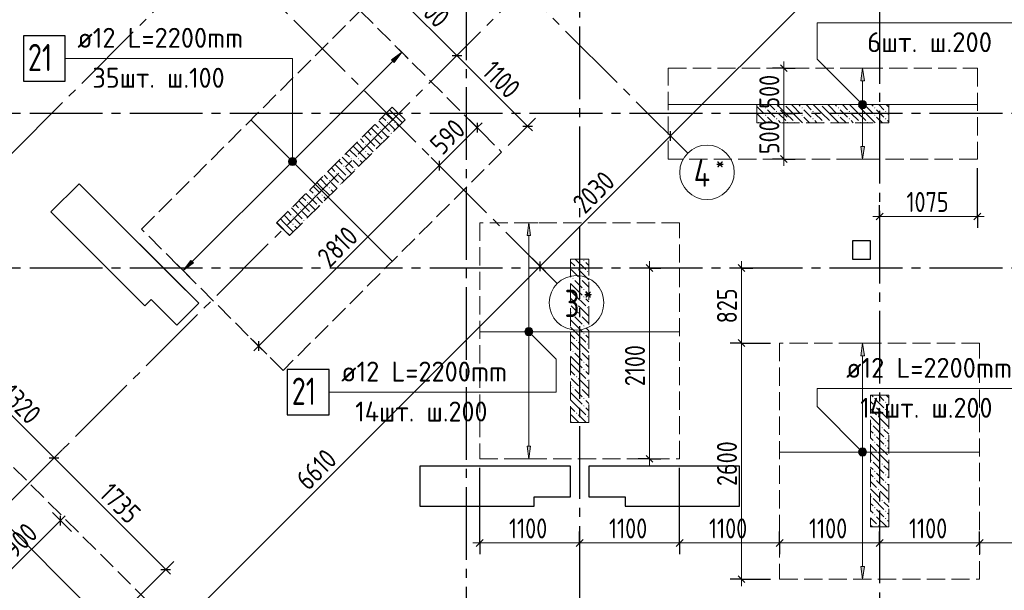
# Model space of a CAD drawing. Header units: millimetres. Extents: x 0 to 43617, y 0 to 59400.
# Tile 12 of 29: x 16914 to 27745, y 13783 to 20065. Entities that reach past the tile are written whole.
import ezdxf

# ---------------------------------------------------------------- set-up
doc = ezdxf.new("R2010")
doc.units = ezdxf.units.MM
doc.linetypes.add('______2', pattern=[270, 200, -70])
doc.linetypes.add('______5', pattern=[1100, 800, -100, 100, -100])
for name, color, linetype, lineweight in [('Standard', 7, 'Continuous', 25), ('ДОП Верх по Х', 7, 'Continuous', 25), ('ЖБ Пилон', 180, 'Continuous', 25), ('Оси', 40, '______5', 18), ('Позиционная метка номер позиции', 7, 'Continuous', 13), ('Примечания', 7, 'Continuous', 25)]:
    doc.layers.add(name, color=color, linetype=linetype, lineweight=lineweight)
doc.layers.add('ЖБ Перекрытие верхний уровень', color=7, linetype='Continuous', lineweight=25, true_color=0xe0e0ff)
doc.styles.add('GOST 2.304-81', font='txt')
doc.styles.add('ISOCPEUR', font='txt')

msp = doc.modelspace()

# ---------------------------------------------------------------- hatches: boundary and pattern name
at = {"layer": 'ДОП Верх по Х', "linetype": 'Continuous', "lineweight": 13, "transparency": 33554687}
for points in [[(21032, 19593), (21117, 19706), (21004, 19621)], [(26206, 19390), (26186, 19530), (26166, 19390)], [(26149, 19130), (26224, 19130), (26218, 19149)], [(26149, 19130), (26218, 19149), (26154, 19149)], [(26154, 19111), (26224, 19130), (26149, 19130)], [(26154, 19149), (26218, 19149), (26205, 19162)], [(26154, 19149), (26205, 19162), (26167, 19162)], [(26154, 19111), (26218, 19111), (26224, 19130)], [(26167, 19098), (26218, 19111), (26154, 19111)], [(26167, 19162), (26205, 19162), (26186, 19168)], [(26167, 19098), (26205, 19098), (26218, 19111)], [(26205, 19098), (26167, 19098), (26186, 19093)], [(19878, 18513), (19941, 18477), (19888, 18530)], [(19888, 18530), (19951, 18494), (19905, 18540)], [(19888, 18530), (19941, 18477), (19951, 18494)], [(19905, 18540), (19951, 18494), (19951, 18513)], [(19905, 18540), (19951, 18513), (19924, 18540)], [(19924, 18540), (19951, 18513), (19941, 18530)], [(19878, 18494), (19924, 18468), (19878, 18513)], [(19878, 18513), (19924, 18468), (19941, 18477)], [(19905, 18468), (19878, 18494), (19888, 18477)], [(19878, 18494), (19905, 18468), (19924, 18468)], [(22535, 17690), (22515, 17830), (22495, 17690)], [(22477, 16630), (22552, 16630), (22547, 16649)], [(22477, 16630), (22547, 16649), (22483, 16649)], [(22483, 16611), (22552, 16630), (22477, 16630)], [(22483, 16649), (22547, 16649), (22534, 16662)], [(22483, 16649), (22534, 16662), (22496, 16662)], [(22483, 16611), (22547, 16611), (22552, 16630)], [(22496, 16598), (22547, 16611), (22483, 16611)], [(22496, 16662), (22534, 16662), (22515, 16668)], [(22496, 16598), (22534, 16598), (22547, 16611)], [(22534, 16598), (22496, 16598), (22515, 16593)], [(26206, 16365), (26186, 16505), (26166, 16365)], [(26149, 15305), (26224, 15305), (26218, 15324)], [(26149, 15305), (26218, 15324), (26154, 15324)], [(26154, 15286), (26224, 15305), (26149, 15305)], [(26154, 15324), (26218, 15324), (26205, 15337)], [(26154, 15324), (26205, 15337), (26167, 15337)], [(26154, 15286), (26218, 15286), (26224, 15305)], [(26167, 15273), (26218, 15286), (26154, 15286)], [(26167, 15337), (26205, 15337), (26186, 15343)], [(26167, 15273), (26205, 15273), (26218, 15286)], [(26205, 15273), (26167, 15273), (26186, 15268)]]:
    msp.add_hatch(color=7, dxfattribs=at).paths.add_polyline_path(points)
for points in [[(26206, 18670), (26186, 18530), (26166, 18670)], [(18826, 17387), (18712, 17302), (18797, 17415)], [(22535, 15370), (22515, 15230), (22495, 15370)], [(26206, 14045), (26186, 13905), (26166, 14045)]]:
    msp.add_hatch(color=7, dxfattribs=at).paths.add_polyline_path(points, flags=16)
at = {"layer": 'ЖБ Пилон', "linetype": 'Continuous', "lineweight": 18, "transparency": 33554687}
for points in [[(25114, 19093), (25121, 19100), (25127, 19093), (25121, 19087)], [(25324, 19130), (25321, 19127), (25318, 19130)], [(25514, 19093), (25521, 19100), (25527, 19093), (25521, 19087)], [(25724, 19130), (25721, 19127), (25718, 19130)], [(25914, 19093), (25921, 19100), (25927, 19093), (25921, 19087)], [(26124, 19130), (26121, 19127), (26118, 19130)], [(26314, 19093), (26321, 19100), (26327, 19093), (26321, 19087)], [(25114, 19013), (25121, 19020), (25127, 19013), (25121, 19007)], [(25234, 19053), (25241, 19060), (25247, 19053), (25241, 19047)], [(25234, 18973), (25241, 18980), (25247, 18973), (25241, 18967)], [(25514, 19013), (25521, 19020), (25527, 19013), (25521, 19007)], [(25634, 19053), (25641, 19060), (25647, 19053), (25641, 19047)], [(25634, 18973), (25641, 18980), (25647, 18973), (25641, 18967)], [(25914, 19013), (25921, 19020), (25927, 19013), (25921, 19007)], [(26034, 19053), (26041, 19060), (26047, 19053), (26041, 19047)], [(26034, 18973), (26041, 18980), (26047, 18973), (26041, 18967)], [(26314, 19013), (26321, 19020), (26327, 19013), (26321, 19007)], [(26434, 19053), (26441, 19060), (26447, 19053), (26441, 19047)], [(26434, 18973), (26441, 18980), (26447, 18973), (26441, 18967)], [(20874, 18853), (20881, 18860), (20887, 18853), (20881, 18847)], [(20954, 18933), (20961, 18940), (20967, 18933), (20961, 18927)], [(21034, 18933), (21041, 18940), (21047, 18933), (21041, 18927)], [(25034, 18933), (25041, 18940), (25047, 18933), (25044, 18930), (25038, 18930)], [(25354, 18933), (25361, 18940), (25367, 18933), (25364, 18930), (25358, 18930)], [(25434, 18933), (25441, 18940), (25447, 18933), (25444, 18930), (25438, 18930)], [(25754, 18933), (25761, 18940), (25767, 18933), (25764, 18930), (25758, 18930)], [(25834, 18933), (25841, 18940), (25847, 18933), (25844, 18930), (25838, 18930)], [(26154, 18933), (26161, 18940), (26167, 18933), (26164, 18930), (26158, 18930)], [(26234, 18933), (26241, 18940), (26247, 18933), (26244, 18930), (26238, 18930)], [(20794, 18773), (20801, 18780), (20807, 18773), (20801, 18767)], [(20914, 18733), (20921, 18740), (20927, 18733), (20921, 18727)], [(20994, 18813), (21001, 18820), (21007, 18813), (21001, 18807)], [(20714, 18693), (20721, 18700), (20727, 18693), (20721, 18687)], [(20834, 18653), (20841, 18660), (20847, 18653), (20841, 18647)], [(20554, 18533), (20561, 18540), (20567, 18533), (20561, 18527)], [(20634, 18533), (20641, 18540), (20647, 18533), (20641, 18527)], [(20714, 18613), (20721, 18620), (20727, 18613), (20721, 18607)], [(20474, 18453), (20481, 18460), (20487, 18453), (20481, 18447)], [(20594, 18413), (20601, 18420), (20607, 18413), (20601, 18407)], [(20394, 18373), (20401, 18380), (20407, 18373), (20401, 18367)], [(20514, 18333), (20521, 18340), (20527, 18333), (20521, 18327)], [(20314, 18293), (20321, 18300), (20327, 18293), (20321, 18287)], [(20314, 18213), (20321, 18220), (20327, 18213), (20321, 18207)], [(20434, 18253), (20441, 18260), (20447, 18253), (20441, 18247)], [(20154, 18133), (20161, 18140), (20167, 18133), (20161, 18127)], [(20234, 18133), (20241, 18140), (20247, 18133), (20241, 18127)], [(20074, 18053), (20081, 18060), (20087, 18053), (20081, 18047)], [(20194, 18013), (20201, 18020), (20207, 18013), (20201, 18007)], [(19914, 17893), (19921, 17900), (19927, 17893), (19921, 17887)], [(19994, 17973), (20001, 17980), (20007, 17973), (20001, 17967)], [(20114, 17933), (20121, 17940), (20127, 17933), (20121, 17927)], [(19914, 17813), (19921, 17820), (19927, 17813), (19921, 17807)], [(20034, 17853), (20041, 17860), (20047, 17853), (20041, 17847)], [(19836, 17734), (19841, 17740), (19847, 17733), (19842, 17728)], [(23034, 17333), (23041, 17340), (23047, 17333), (23041, 17327)], [(23114, 17413), (23121, 17420), (23127, 17413), (23121, 17407)], [(23154, 17293), (23161, 17300), (23167, 17293), (23161, 17287)], [(22994, 17213), (23001, 17220), (23007, 17213), (23001, 17207)], [(23074, 17213), (23081, 17220), (23087, 17213), (23081, 17207)], [(23114, 17093), (23121, 17100), (23127, 17093), (23121, 17087)], [(23114, 17013), (23121, 17020), (23127, 17013), (23121, 17007)], [(23034, 16933), (23041, 16940), (23047, 16933), (23041, 16927)], [(23154, 16893), (23161, 16900), (23167, 16893), (23161, 16887)], [(22994, 16813), (23001, 16820), (23007, 16813), (23001, 16807)], [(23074, 16813), (23081, 16820), (23087, 16813), (23081, 16807)], [(23114, 16693), (23121, 16700), (23127, 16693), (23121, 16687)], [(23114, 16613), (23121, 16620), (23127, 16613), (23121, 16607)], [(23034, 16533), (23041, 16540), (23047, 16533), (23041, 16527)], [(23154, 16493), (23161, 16500), (23167, 16493), (23161, 16487)], [(22994, 16413), (23001, 16420), (23007, 16413), (23001, 16407)], [(23074, 16413), (23081, 16420), (23087, 16413), (23081, 16407)], [(23114, 16293), (23121, 16300), (23127, 16293), (23121, 16287)], [(23034, 16133), (23041, 16140), (23047, 16133), (23041, 16127)], [(23114, 16213), (23121, 16220), (23127, 16213), (23121, 16207)], [(23154, 16093), (23161, 16100), (23167, 16093), (23161, 16087)], [(22994, 16013), (23001, 16020), (23007, 16013), (23001, 16007)], [(23074, 16013), (23081, 16020), (23087, 16013), (23081, 16007)], [(23114, 15893), (23121, 15900), (23127, 15893), (23121, 15887)], [(23114, 15813), (23121, 15820), (23127, 15813), (23121, 15807)], [(26314, 15893), (26321, 15900), (26327, 15893), (26321, 15887)], [(26314, 15813), (26321, 15820), (26327, 15813), (26321, 15807)], [(26434, 15853), (26441, 15860), (26447, 15853), (26441, 15847)], [(23034, 15733), (23041, 15740), (23047, 15733), (23041, 15727)], [(26434, 15773), (26441, 15780), (26447, 15773), (26441, 15767)], [(23154, 15693), (23161, 15700), (23167, 15693), (23161, 15687)], [(26274, 15613), (26281, 15620), (26287, 15613), (26281, 15607)], [(26354, 15693), (26361, 15700), (26367, 15693), (26361, 15687)], [(26314, 15493), (26321, 15500), (26327, 15493), (26321, 15487)], [(26394, 15573), (26401, 15580), (26407, 15573), (26401, 15567)], [(26314, 15413), (26321, 15420), (26327, 15413), (26321, 15407)], [(26434, 15453), (26441, 15460), (26447, 15453), (26441, 15447)], [(26354, 15293), (26361, 15300), (26367, 15293), (26361, 15287)], [(26434, 15373), (26441, 15380), (26447, 15373), (26441, 15367)], [(26274, 15213), (26281, 15220), (26287, 15213), (26281, 15207)], [(26394, 15173), (26401, 15180), (26407, 15173), (26401, 15167)], [(26314, 15093), (26321, 15100), (26327, 15093), (26321, 15087)], [(26434, 15053), (26441, 15060), (26447, 15053), (26441, 15047)], [(26314, 15013), (26321, 15020), (26327, 15013), (26321, 15007)], [(26434, 14973), (26441, 14980), (26447, 14973), (26441, 14967)], [(26354, 14893), (26361, 14900), (26367, 14893), (26361, 14887)], [(26274, 14813), (26281, 14820), (26287, 14813), (26281, 14807)], [(26394, 14773), (26401, 14780), (26407, 14773), (26401, 14767)], [(26314, 14693), (26321, 14700), (26327, 14693), (26321, 14687)], [(26434, 14653), (26441, 14660), (26447, 14653), (26441, 14647)], [(26314, 14613), (26321, 14620), (26327, 14613), (26321, 14607)], [(26434, 14573), (26441, 14580), (26447, 14573), (26441, 14567)], [(26354, 14493), (26361, 14500), (26367, 14493), (26361, 14487)]]:
    msp.add_hatch(color=7, dxfattribs=at).paths.add_polyline_path(points, flags=16)
at = {"layer": 'Позиционная метка номер позиции', "linetype": 'Continuous', "lineweight": 13, "transparency": 33554687}
for points in [[(26154, 19098), (26198, 19173), (26143, 19119)], [(26143, 19119), (26198, 19173), (26175, 19173)], [(26143, 19119), (26175, 19173), (26143, 19141)], [(26143, 19141), (26175, 19173), (26154, 19162)], [(26154, 19098), (26218, 19162), (26198, 19173)], [(26175, 19087), (26218, 19162), (26154, 19098)], [(26175, 19087), (26230, 19141), (26218, 19162)], [(26198, 19087), (26230, 19141), (26175, 19087)], [(26198, 19087), (26230, 19119), (26230, 19141)], [(26230, 19119), (26198, 19087), (26218, 19098)], [(19870, 18504), (19960, 18504), (19953, 18526)], [(19870, 18504), (19953, 18526), (19876, 18526)], [(19876, 18526), (19953, 18526), (19937, 18542)], [(19876, 18526), (19937, 18542), (19892, 18542)], [(19892, 18542), (19937, 18542), (19915, 18549)], [(19876, 18481), (19960, 18504), (19870, 18504)], [(19876, 18481), (19953, 18481), (19960, 18504)], [(19892, 18465), (19953, 18481), (19876, 18481)], [(19892, 18465), (19937, 18465), (19953, 18481)], [(19937, 18465), (19892, 18465), (19915, 18459)], [(22472, 16641), (22504, 16673), (22483, 16662)], [(22504, 16673), (22472, 16641), (22472, 16619)], [(22504, 16673), (22472, 16619), (22526, 16673)], [(22526, 16673), (22472, 16619), (22483, 16598)], [(22526, 16673), (22483, 16598), (22547, 16662)], [(22547, 16662), (22483, 16598), (22504, 16587)], [(22547, 16662), (22504, 16587), (22558, 16641)], [(22558, 16641), (22504, 16587), (22526, 16587)], [(22558, 16641), (22526, 16587), (22558, 16619)], [(22558, 16619), (22526, 16587), (22547, 16598)], [(26154, 15273), (26198, 15348), (26143, 15294)], [(26143, 15294), (26198, 15348), (26175, 15348)], [(26143, 15294), (26175, 15348), (26143, 15316)], [(26143, 15316), (26175, 15348), (26154, 15337)], [(26154, 15273), (26218, 15337), (26198, 15348)], [(26175, 15262), (26218, 15337), (26154, 15273)], [(26175, 15262), (26230, 15316), (26218, 15337)], [(26198, 15262), (26230, 15316), (26175, 15262)], [(26198, 15262), (26230, 15294), (26230, 15316)], [(26230, 15294), (26198, 15262), (26218, 15273)]]:
    msp.add_hatch(color=7, dxfattribs=at).paths.add_polyline_path(points)

# ---------------------------------------------------------------- linework, layer by layer
at = {"layer": 'Standard', "color": 7, "linetype": 'Continuous', "lineweight": 13, "transparency": 33554687}
for p, q in [((24074, 18785), (29773, 24484)), ((20945, 20448), (21723, 19670)), ((21723, 19670), (22501, 18893)), ((25320, 19530), (25320, 19605)), ((25320, 19030), (25320, 18530)), ((21947, 18876), (21529, 18459)), ((21947, 18876), (22000, 18929)), ((22501, 18893), (22554, 18840)), ((22638, 17350), (24074, 18785)), ((25320, 18530), (25320, 18455)), ((21529, 18459), (19542, 16472)), ((26374, 17898), (26299, 17898)), ((26374, 17898), (27449, 17898)), ((27449, 17898), (27524, 17898)), ((17964, 12676), (22638, 17350)), ((23842, 17330), (23842, 17405)), ((24854, 17330), (24854, 17405)), ((19542, 16472), (19489, 16419)), ((24854, 16505), (24854, 13905)), ((16358, 16175), (17293, 15241)), ((17293, 15241), (18521, 14012)), ((23842, 15230), (23842, 15155)), ((16726, 13915), (17362, 14551)), ((17362, 14551), (17415, 14604)), ((21974, 14304), (21899, 14304)), ((21974, 14304), (23074, 14304)), ((23074, 14304), (24174, 14304)), ((24174, 14304), (25274, 14304)), ((25274, 14304), (26374, 14304)), ((26374, 14304), (27474, 14304)), ((27474, 14304), (28574, 14304)), ((18521, 14012), (18574, 13959)), ((24854, 13905), (24854, 13830))]:
    msp.add_line(p, q, dxfattribs=at)
at = {"layer": 'Standard', "color": 251, "linetype": 'Continuous', "lineweight": -3, "true_color": 0x656565, "transparency": 33554687}
for p, q in [((21723, 19670), (21811, 19759)), ((21723, 19670), (21634, 19582)), ((21723, 19670), (21723, 19670)), ((25320, 19530), (25195, 19530)), ((25320, 19530), (25445, 19530)), ((25320, 19530), (25320, 19530)), ((21947, 18876), (21858, 18964)), ((22501, 18893), (22589, 18981)), ((25320, 19030), (25195, 19030)), ((25320, 19030), (25445, 19030)), ((25320, 19030), (25320, 19030)), ((21947, 18876), (22035, 18788)), ((22501, 18893), (22286, 18678)), ((22501, 18893), (22412, 18804)), ((24074, 18785), (23985, 18873)), ((24074, 18785), (24162, 18697)), ((24074, 18785), (24192, 18667)), ((21529, 18459), (21441, 18547)), ((25320, 18530), (25195, 18530)), ((25320, 18530), (25445, 18530)), ((25320, 18530), (25320, 18530)), ((21529, 18459), (21618, 18370)), ((27449, 17898), (27449, 18430)), ((26374, 17898), (26374, 18023)), ((27449, 17898), (27449, 18023)), ((26374, 17898), (26374, 17773)), ((26374, 17898), (26374, 17898)), ((27449, 17898), (27449, 17773)), ((22638, 17350), (22550, 17438)), ((22638, 17350), (22727, 17261)), ((22638, 17350), (22757, 17231)), ((23842, 17330), (23717, 17330)), ((23842, 17330), (23967, 17330)), ((23842, 17330), (23842, 17330)), ((24854, 17330), (24729, 17330)), ((24854, 17330), (24979, 17330)), ((24854, 17330), (24854, 17330)), ((19542, 16472), (19454, 16560)), ((19542, 16472), (19631, 16383)), ((24854, 16505), (24729, 16505)), ((24854, 16505), (24979, 16505)), ((24854, 16505), (25174, 16505)), ((17293, 15241), (17381, 15329)), ((17293, 15241), (17205, 15152)), ((17293, 15241), (17224, 15172)), ((23842, 15230), (23717, 15230)), ((23842, 15230), (23967, 15230)), ((23842, 15230), (23842, 15230)), ((21974, 14304), (21974, 15130)), ((17362, 14551), (17274, 14639)), ((17362, 14551), (17450, 14463)), ((17362, 14551), (17484, 14429)), ((21974, 14304), (21974, 14429)), ((23074, 14304), (23074, 14429)), ((24174, 14304), (24174, 14429)), ((25274, 14304), (25274, 14429)), ((26374, 14304), (26374, 14429)), ((27474, 14304), (27474, 14429)), ((21974, 14304), (21974, 14179)), ((23074, 14304), (23074, 14179)), ((23074, 14304), (23074, 14304)), ((24174, 14304), (24174, 14179)), ((25274, 14304), (25274, 14179)), ((25274, 14304), (25274, 14304)), ((26374, 14304), (26374, 14179)), ((26374, 14304), (26374, 14304)), ((27474, 14304), (27474, 14179)), ((27474, 14304), (27474, 14304)), ((18521, 14012), (18610, 14101)), ((18521, 14012), (17327, 12818)), ((18521, 14012), (18433, 13924)), ((24854, 13905), (24729, 13905)), ((24854, 13905), (24979, 13905)), ((24854, 13905), (25174, 13905))]:
    msp.add_line(p, q, dxfattribs=at)
at = {"layer": 'Standard', "color": 7, "linetype": 'Continuous', "lineweight": 25, "transparency": 33554687}
for p, q in [((21670, 19670), (21776, 19670)), ((25282, 19568), (25357, 19493)), ((25282, 19068), (25357, 18993)), ((21947, 18929), (21947, 18823)), ((22448, 18893), (22554, 18893)), ((24074, 18732), (24074, 18838)), ((25282, 18568), (25357, 18493)), ((21529, 18512), (21529, 18406)), ((17567, 18259), (17256, 17948)), ((18883, 16944), (17567, 18259)), ((17256, 17948), (18289, 16915)), ((26336, 17861), (26411, 17936)), ((27411, 17861), (27486, 17936)), ((26074, 17630), (26074, 17430)), ((26274, 17630), (26074, 17630)), ((26274, 17430), (26274, 17630)), ((22638, 17297), (22638, 17403)), ((23804, 17368), (23879, 17293)), ((24816, 17368), (24891, 17293)), ((26074, 17430), (26274, 17430)), ((18289, 16915), (18359, 16986)), ((18359, 16986), (18642, 16703)), ((18642, 16703), (18883, 16944)), ((19542, 16525), (19542, 16419)), ((24816, 16543), (24891, 16468)), ((17240, 15241), (17346, 15241)), ((23804, 15268), (23879, 15193)), ((21314, 15150), (21314, 14710)), ((22974, 15150), (21314, 15150)), ((22974, 14810), (22974, 15150)), ((23174, 15150), (23174, 14810)), ((24834, 15150), (23174, 15150)), ((24834, 14710), (24834, 15150)), ((22574, 14710), (22574, 14810)), ((22574, 14810), (22974, 14810)), ((23174, 14810), (23574, 14810)), ((23574, 14810), (23574, 14710)), ((21314, 14710), (22574, 14710)), ((23574, 14710), (24834, 14710)), ((17362, 14498), (17362, 14604)), ((21936, 14266), (22011, 14341)), ((23036, 14266), (23111, 14341)), ((24136, 14266), (24211, 14341)), ((25236, 14266), (25311, 14341)), ((26336, 14266), (26411, 14341)), ((27436, 14266), (27511, 14341)), ((18468, 14012), (18574, 14012)), ((24816, 13943), (24891, 13868))]:
    msp.add_line(p, q, dxfattribs=at)
at = {"layer": 'Standard', "color": 7, "linetype": 'Continuous', "lineweight": 13, "transparency": 33554687}
for points in [[(25320, 19530), (25320, 19069), (25320, 19069), (25320, 19030)], [(23842, 17330), (23842, 16013), (23842, 16013), (23842, 15230)], [(24854, 17330), (24854, 16709), (24854, 16709), (24854, 16505)]]:
    msp.add_lwpolyline(points, dxfattribs=at)
at = {"layer": 'Standard', "color": 251, "linetype": 'Continuous', "lineweight": -3, "true_color": 0x656565, "transparency": 33554687}
msp.add_lwpolyline([(24174, 14304), (24174, 14321), (24174, 14321), (24174, 14321), (24174, 14321), (24174, 14321), (24174, 14321), (24174, 14321), (24174, 14321), (24174, 14321), (24174, 14321), (24174, 14321), (24174, 14321), (24174, 15130)], dxfattribs=at)
at = {"layer": 'ДОП Верх по Х', "color": 7, "linetype": 'Continuous', "lineweight": 13, "transparency": 33554687}
for p, q in [((25986, 20030), (28094, 20030)), ((17529, 19638), (19615, 19638)), ((20431, 15964), (22517, 15964)), ((25986, 16005), (28072, 16005))]:
    msp.add_line(p, q, dxfattribs=at)
at = {"layer": 'ДОП Верх по Х', "color": 251, "linetype": 'Continuous', "lineweight": 13, "true_color": 0x494949, "transparency": 33554687}
for p, q in [((21117, 19706), (21046, 19777)), ((19936, 18525), (21018, 19607)), ((21117, 19706), (21004, 19621)), ((21004, 19621), (21032, 19593)), ((21032, 19593), (21117, 19706)), ((21117, 19706), (21187, 19635)), ((21117, 19706), (21117, 19706)), ((26186, 19530), (26086, 19530)), ((26186, 19530), (26166, 19390)), ((26206, 19390), (26186, 19530)), ((26186, 19530), (26286, 19530)), ((26186, 19530), (26186, 19530)), ((26166, 19390), (26206, 19390)), ((26186, 19160), (26186, 19390)), ((26149, 19130), (26149, 19130)), ((26186, 18670), (26186, 19100)), ((26224, 19130), (26224, 19130)), ((26186, 18530), (26166, 18670)), ((26166, 18670), (26206, 18670)), ((26206, 18670), (26186, 18530)), ((19888, 18530), (19888, 18530)), ((26186, 18530), (26086, 18530)), ((26186, 18530), (26286, 18530)), ((26186, 18530), (26186, 18530)), ((18811, 17401), (19893, 18483)), ((19941, 18477), (19941, 18477)), ((22515, 17830), (22415, 17830)), ((22515, 17830), (22495, 17690)), ((22535, 17690), (22515, 17830)), ((22515, 17830), (22615, 17830)), ((22515, 17830), (22515, 17830)), ((22495, 17690), (22535, 17690)), ((22515, 16660), (22515, 17690)), ((18712, 17302), (18642, 17372)), ((18712, 17302), (18797, 17415)), ((18826, 17387), (18712, 17302)), ((18797, 17415), (18826, 17387)), ((18712, 17302), (18783, 17231)), ((18712, 17302), (18712, 17302)), ((22477, 16630), (22477, 16630)), ((22515, 15370), (22515, 16600)), ((22552, 16630), (22552, 16630)), ((26186, 16505), (26086, 16505)), ((26186, 16505), (26166, 16365)), ((26206, 16365), (26186, 16505)), ((26186, 16505), (26286, 16505)), ((26186, 16505), (26186, 16505)), ((26166, 16365), (26206, 16365)), ((26186, 15335), (26186, 16365)), ((22515, 15230), (22495, 15370)), ((22495, 15370), (22535, 15370)), ((22535, 15370), (22515, 15230)), ((26149, 15305), (26149, 15305)), ((26186, 14045), (26186, 15275)), ((26224, 15305), (26224, 15305)), ((22515, 15230), (22415, 15230)), ((22515, 15230), (22615, 15230)), ((22515, 15230), (22515, 15230)), ((26186, 13905), (26166, 14045)), ((26166, 14045), (26206, 14045)), ((26206, 14045), (26186, 13905)), ((26186, 13905), (26086, 13905)), ((26186, 13905), (26286, 13905)), ((26186, 13905), (26186, 13905))]:
    msp.add_line(p, q, dxfattribs=at)
at = {"layer": 'ДОП Верх по Х', "color": 7, "linetype": 'Continuous', "lineweight": 18, "transparency": 33554687}
for p, q in [((27443, 19130), (24055, 19130)), ((19462, 18957), (21009, 17409)), ((24168, 16630), (21980, 16630)), ((17988, 13289), (15735, 15542)), ((27468, 15305), (25280, 15305))]:
    msp.add_line(p, q, dxfattribs=at)
at = {"layer": 'ДОП Верх по Х', "color": 7, "linetype": 'Continuous', "lineweight": 25, "transparency": 33554687}
for points in [[(16955, 19388), (17415, 19388), (17415, 19888), (16955, 19888), (16955, 19388)], [(19857, 15714), (20317, 15714), (20317, 16214), (19857, 16214), (19857, 15714)]]:
    msp.add_lwpolyline(points, dxfattribs=at)
at = {"layer": 'ДОП Верх по Х', "color": 251, "linetype": 'Continuous', "lineweight": 13, "true_color": 0x494949, "transparency": 33554687}
for centre in [(26186, 19130), (19915, 18504), (22515, 16630), (26186, 15305)]:
    msp.add_circle(centre, 37.5, dxfattribs=at)
at = {"layer": 'ЖБ Перекрытие верхний уровень', "color": 7, "linetype": 'Continuous', "lineweight": 18, "transparency": 33554687}
for p, q in [((17567, 18259), (17256, 17948)), ((18600, 17226), (17567, 18259)), ((17256, 17948), (18289, 16915)), ((26274, 17630), (26074, 17630)), ((26074, 17630), (26074, 17430)), ((26274, 17430), (26274, 17630)), ((26074, 17430), (26274, 17430)), ((18883, 16944), (18600, 17226)), ((18289, 16915), (18359, 16986)), ((18359, 16986), (18642, 16703)), ((18642, 16703), (18883, 16944)), ((22574, 15150), (21314, 15150)), ((21314, 15150), (21314, 14710)), ((22974, 15150), (22574, 15150)), ((22974, 14810), (22974, 15150)), ((23574, 15150), (23174, 15150)), ((23174, 15150), (23174, 14810)), ((24834, 15150), (23574, 15150)), ((24834, 14710), (24834, 15150)), ((22574, 14710), (22574, 14810)), ((22574, 14810), (22974, 14810)), ((23174, 14810), (23574, 14810)), ((23574, 14810), (23574, 14710)), ((21314, 14710), (22574, 14710)), ((23574, 14710), (24834, 14710))]:
    msp.add_line(p, q, dxfattribs=at)
at = {"layer": 'ЖБ Пилон', "color": 253, "linetype": '______2', "lineweight": 13, "true_color": 0xa0a0a0, "transparency": 33554687}
for p, q in [((21013, 19102), (19740, 17829)), ((21155, 18961), (21013, 19102)), ((26474, 19130), (25024, 19130)), ((25024, 19130), (25024, 18930)), ((26474, 18930), (26474, 19130)), ((19882, 17688), (21155, 18961)), ((25024, 18930), (26474, 18930)), ((19740, 17829), (19882, 17688)), ((22974, 17430), (22974, 15630)), ((23174, 17430), (22974, 17430)), ((23174, 15630), (23174, 17430)), ((26274, 15930), (26274, 14480)), ((26474, 15930), (26274, 15930)), ((26474, 14480), (26474, 15930)), ((22974, 15630), (23174, 15630)), ((26274, 14480), (26474, 14480))]:
    msp.add_line(p, q, dxfattribs=at)
at = {"layer": 'ЖБ Пилон', "color": 9, "linetype": 'Continuous', "lineweight": 18, "true_color": 0xc7c7c7, "transparency": 33554687}
for p, q in [((20983, 19072), (21021, 19033)), ((25024, 19110), (25101, 19033)), ((25084, 19130), (25101, 19113)), ((25181, 19033), (25141, 19073)), ((25164, 19130), (25221, 19073)), ((25341, 19033), (25244, 19130)), ((25341, 19113), (25421, 19033)), ((25421, 19113), (25404, 19130)), ((25421, 19113), (25501, 19033)), ((25484, 19130), (25501, 19113)), ((25581, 19033), (25541, 19073)), ((25564, 19130), (25621, 19073)), ((25741, 19033), (25644, 19130)), ((25741, 19113), (25821, 19033)), ((25821, 19113), (25804, 19130)), ((25821, 19113), (25901, 19033)), ((25884, 19130), (25901, 19113)), ((25981, 19033), (25941, 19073)), ((25964, 19130), (26021, 19073)), ((26141, 19033), (26044, 19130)), ((26141, 19113), (26221, 19033)), ((26221, 19113), (26204, 19130)), ((26221, 19113), (26301, 19033)), ((26284, 19130), (26301, 19113)), ((26381, 19033), (26341, 19073)), ((26364, 19130), (26421, 19073)), ((26474, 19100), (26444, 19130)), ((20903, 18992), (20941, 18953)), ((20943, 19032), (21021, 18953)), ((21021, 19033), (21124, 18930)), ((25024, 19030), (25124, 18930)), ((25141, 18993), (25204, 18930)), ((25221, 18993), (25181, 19033)), ((25261, 19033), (25341, 18953)), ((25341, 19033), (25421, 18953)), ((25421, 19033), (25524, 18930)), ((25541, 18993), (25604, 18930)), ((25621, 18993), (25581, 19033)), ((25661, 19033), (25741, 18953)), ((25741, 19033), (25821, 18953)), ((25821, 19033), (25924, 18930)), ((25941, 18993), (26004, 18930)), ((26021, 18993), (25981, 19033)), ((26061, 19033), (26141, 18953)), ((26141, 19033), (26221, 18953)), ((26221, 19033), (26324, 18930)), ((26341, 18993), (26404, 18930)), ((26421, 18993), (26381, 19033)), ((26461, 19033), (26474, 19020)), ((20783, 18872), (20901, 18753)), ((20823, 18912), (20861, 18873)), ((20863, 18952), (20981, 18833)), ((21021, 18873), (20981, 18913)), ((21044, 18850), (21021, 18873)), ((21061, 18913), (21084, 18890)), ((25261, 18953), (25284, 18930)), ((25661, 18953), (25684, 18930)), ((26061, 18953), (26084, 18930)), ((26461, 18953), (26474, 18940)), ((20663, 18752), (20701, 18713)), ((20703, 18792), (20821, 18673)), ((20743, 18832), (20781, 18793)), ((20884, 18690), (20821, 18753)), ((20964, 18770), (20901, 18833)), ((20543, 18632), (20621, 18553)), ((20583, 18672), (20621, 18633)), ((20621, 18633), (20724, 18530)), ((20623, 18712), (20701, 18633)), ((20781, 18633), (20741, 18673)), ((20804, 18610), (20781, 18633)), ((20463, 18552), (20581, 18433)), ((20503, 18592), (20541, 18553)), ((20741, 18593), (20764, 18570)), ((20343, 18432), (20381, 18393)), ((20383, 18472), (20501, 18353)), ((20423, 18512), (20461, 18473)), ((20564, 18370), (20501, 18433)), ((20621, 18473), (20581, 18513)), ((20644, 18450), (20621, 18473)), ((20661, 18513), (20684, 18490)), ((20223, 18312), (20301, 18233)), ((20263, 18352), (20301, 18313)), ((20303, 18392), (20421, 18273)), ((20484, 18290), (20421, 18353)), ((20143, 18232), (20221, 18153)), ((20183, 18272), (20221, 18233)), ((20221, 18233), (20324, 18130)), ((20381, 18233), (20341, 18273)), ((20404, 18210), (20381, 18233)), ((20023, 18112), (20061, 18073)), ((20063, 18152), (20181, 18033)), ((20103, 18192), (20141, 18153)), ((20221, 18073), (20181, 18113)), ((20261, 18113), (20284, 18090)), ((20341, 18193), (20364, 18170)), ((19903, 17992), (20021, 17873)), ((19943, 18032), (19981, 17993)), ((19983, 18072), (20101, 17953)), ((20164, 17970), (20101, 18033)), ((20244, 18050), (20221, 18073)), ((19783, 17872), (19821, 17833)), ((19823, 17912), (19901, 17833)), ((19863, 17952), (19901, 17913)), ((19981, 17833), (19941, 17873)), ((20084, 17890), (20021, 17953)), ((19743, 17832), (19821, 17753)), ((19821, 17833), (19924, 17730)), ((19941, 17793), (19964, 17770)), ((20004, 17810), (19981, 17833)), ((19861, 17713), (19884, 17690)), ((22974, 17400), (23021, 17353)), ((23024, 17430), (23141, 17313)), ((23141, 17393), (23174, 17360)), ((22974, 17240), (22981, 17233)), ((23021, 17273), (22981, 17313)), ((23061, 17233), (23021, 17273)), ((23061, 17313), (23174, 17200)), ((23021, 17113), (22974, 17160)), ((23021, 17193), (23101, 17113)), ((23101, 17193), (23174, 17120)), ((22974, 17080), (23021, 17033)), ((23021, 17113), (23101, 17033)), ((23021, 17033), (23141, 16913)), ((23174, 17040), (23141, 17073)), ((22974, 17000), (23021, 16953)), ((23021, 16873), (22981, 16913)), ((23061, 16913), (23174, 16800)), ((23141, 16993), (23174, 16960)), ((22974, 16840), (22981, 16833)), ((23061, 16833), (23021, 16873)), ((23021, 16793), (23101, 16713)), ((23101, 16793), (23174, 16720)), ((23021, 16713), (22974, 16760)), ((22974, 16680), (23021, 16633)), ((23021, 16713), (23101, 16633)), ((22974, 16600), (23021, 16553)), ((23021, 16633), (23141, 16513)), ((23174, 16640), (23141, 16673)), ((23141, 16593), (23174, 16560)), ((23021, 16473), (22981, 16513)), ((23061, 16433), (23021, 16473)), ((23061, 16513), (23174, 16400)), ((22974, 16440), (22981, 16433)), ((23021, 16313), (22974, 16360)), ((23021, 16393), (23101, 16313)), ((23101, 16393), (23174, 16320)), ((22974, 16280), (23021, 16233)), ((23021, 16313), (23101, 16233)), ((23174, 16240), (23141, 16273)), ((22974, 16200), (23021, 16153)), ((23021, 16233), (23141, 16113)), ((23141, 16193), (23174, 16160)), ((22974, 16040), (22981, 16033)), ((23021, 16073), (22981, 16113)), ((23061, 16033), (23021, 16073)), ((23061, 16113), (23174, 16000)), ((23021, 15913), (22974, 15960)), ((23021, 15993), (23101, 15913)), ((23101, 15993), (23174, 15920)), ((26284, 15930), (26301, 15913)), ((26364, 15930), (26421, 15873)), ((26474, 15900), (26444, 15930)), ((22974, 15880), (23021, 15833)), ((23021, 15913), (23101, 15833)), ((23021, 15833), (23141, 15713)), ((23174, 15840), (23141, 15873)), ((26274, 15860), (26301, 15833)), ((26381, 15833), (26341, 15873)), ((26421, 15793), (26381, 15833)), ((26461, 15833), (26474, 15820)), ((22974, 15800), (23021, 15753)), ((23021, 15673), (22981, 15713)), ((23061, 15713), (23144, 15630)), ((23141, 15793), (23174, 15760)), ((26274, 15780), (26341, 15713)), ((26341, 15793), (26461, 15673)), ((26461, 15753), (26474, 15740)), ((22974, 15640), (22981, 15633)), ((23061, 15633), (23021, 15673)), ((26274, 15700), (26381, 15593)), ((26381, 15673), (26474, 15580)), ((26274, 15540), (26301, 15513)), ((26301, 15593), (26421, 15473)), ((26474, 15500), (26421, 15553)), ((26274, 15460), (26301, 15433)), ((26381, 15433), (26341, 15473)), ((26341, 15393), (26461, 15273)), ((26421, 15393), (26381, 15433)), ((26461, 15433), (26474, 15420)), ((26274, 15380), (26341, 15313)), ((26274, 15300), (26381, 15193)), ((26381, 15273), (26474, 15180)), ((26461, 15353), (26474, 15340)), ((26301, 15193), (26421, 15073)), ((26274, 15140), (26301, 15113)), ((26274, 15060), (26301, 15033)), ((26381, 15033), (26341, 15073)), ((26474, 15100), (26421, 15153)), ((26274, 14980), (26341, 14913)), ((26341, 14993), (26461, 14873)), ((26421, 14993), (26381, 15033)), ((26461, 15033), (26474, 15020)), ((26461, 14953), (26474, 14940)), ((26274, 14900), (26381, 14793)), ((26381, 14873), (26474, 14780)), ((26274, 14740), (26301, 14713)), ((26301, 14793), (26421, 14673)), ((26474, 14700), (26421, 14753)), ((26274, 14660), (26301, 14633)), ((26381, 14633), (26341, 14673)), ((26421, 14593), (26381, 14633)), ((26461, 14633), (26474, 14620)), ((26274, 14580), (26341, 14513)), ((26341, 14593), (26454, 14480)), ((26461, 14553), (26474, 14540)), ((26274, 14500), (26294, 14480))]:
    msp.add_line(p, q, dxfattribs=at)
at = {"layer": 'Оси', "color": 8, "linetype": '______5', "lineweight": -3, "transparency": 33554687}
for p, q in [((21824, 57820), (21824, 7100)), ((26374, 50960), (26374, 7100)), ((23074, 50790), (23074, 7100)), ((12153, 13919), (31163, 32929)), ((14416, 12363), (33072, 31020)), ((24263, 18596), (17376, 25483)), ((22828, 17160), (16612, 23377)), ((33224, 19030), (3600, 19030)), ((33224, 17330), (3600, 17330))]:
    msp.add_line(p, q, dxfattribs=at)
at = {"layer": 'Оси', "color": 7, "linetype": 'Continuous', "lineweight": 13, "transparency": 33554687}
for centre in [(24475, 18384), (23040, 16948)]:
    msp.add_circle(centre, 300, dxfattribs=at)
at = {"layer": 'Позиционная метка номер позиции', "color": 7, "linetype": 'Continuous', "lineweight": 13, "transparency": 33554687}
for p, q in [((26154, 19162), (26154, 19162)), ((26154, 19098), (26154, 19098)), ((26218, 19162), (26218, 19162)), ((26218, 19098), (26218, 19098)), ((19915, 18549), (19915, 18549)), ((19870, 18504), (19870, 18504)), ((19915, 18459), (19915, 18459)), ((19960, 18504), (19960, 18504)), ((22483, 16662), (22483, 16662)), ((22483, 16598), (22483, 16598)), ((22547, 16662), (22547, 16662)), ((22547, 16598), (22547, 16598)), ((26154, 15337), (26154, 15337)), ((26154, 15273), (26154, 15273)), ((26218, 15337), (26218, 15337)), ((26218, 15273), (26218, 15273))]:
    msp.add_line(p, q, dxfattribs=at)
for points in [[(26186, 19130), (25686, 19630), (25686, 20030), (28186, 20030)], [(19915, 18504), (19915, 19638), (17415, 19638)], [(22515, 16630), (22817, 16328), (22817, 15964), (20317, 15964)], [(26186, 15305), (25686, 15805), (25686, 16005), (28186, 16005)]]:
    msp.add_lwpolyline(points, dxfattribs=at)
for centre in [(26186, 19130), (19915, 18504), (22515, 16630), (26186, 15305)]:
    msp.add_circle(centre, 45, dxfattribs=at)
at = {"layer": 'Примечания', "color": 7, "linetype": '______2', "lineweight": 18, "transparency": 33554687}
for p, q in [((18255, 17759), (20660, 20163)), ((20660, 20163), (22215, 18607)), ((24049, 19530), (27449, 19530)), ((24049, 18530), (24049, 19530)), ((27449, 19530), (27449, 18530)), ((22215, 18607), (19811, 16203)), ((27449, 18530), (24049, 18530)), ((24174, 17830), (21974, 17830)), ((21974, 17830), (21974, 15230)), ((24174, 15230), (24174, 17830)), ((19811, 16203), (18255, 17759)), ((27474, 16505), (25274, 16505)), ((25274, 16505), (25274, 13905)), ((27474, 13905), (27474, 16505)), ((16083, 15900), (18346, 13637)), ((21974, 15230), (24174, 15230)), ((25274, 13905), (27474, 13905))]:
    msp.add_line(p, q, dxfattribs=at)

# ---------------------------------------------------------------- texts
at = {"layer": 'Standard', "color": 7, "linetype": 'Continuous', "lineweight": 25, "transparency": 33554687, "char_height": 220, "attachment_point": 7, "style": 'GOST 2.304-81'}
for s, insert, width, rotation in [('1100', (21209, 20255), 578.86, 315), ('1100', (21987, 19477), 578.85, 315), ('500', (25270, 19085), 516.39, 90), ('590', (21564, 18564), 516.39, 45), ('500', (25270, 18585), 516.39, 90), ('2030', (23133, 17915), 657.05, 45), ('2810', (20324, 17324), 625.73, 45), ('825', (24804, 16722), 516.38, 90), ('2100', (23792, 16030), 625.73, 90), ('1320', (16690, 15915), 610.16, 315), ('6610', (20089, 14871), 625.73, 45), ('2600', (24804, 14931), 672.62, 90), ('1735', (17777, 14828), 594.59, 315), ('900', (16865, 14124), 531.96, 45)]:
    msp.add_mtext(s, dxfattribs=dict(at, insert=insert, width=width, rotation=rotation))
for s, insert, width in [('1075', (26669, 17948), 610.16), ('1100', (22297, 14354), 578.85), ('1100', (23397, 14354), 578.86), ('1100', (24497, 14354), 578.86), ('1100', (25597, 14354), 578.86), ('1100', (26697, 14354), 578.86)]:
    msp.add_mtext(s, dxfattribs=dict(at, insert=insert, width=width))
at = {"layer": 'ДОП Верх по Х', "color": 7, "linetype": 'Continuous', "lineweight": 13, "transparency": 33554687, "attachment_point": 7, "style": 'ISOCPEUR'}
for s, insert, char_height, width in [('\\W0.96;ø12 L=2200mm ', (17549, 19755), 220, 2150.52), ('\\W0.97;6шт. ш.200 ', (26237, 19707), 220, 1712.32), ('\\W0.75;21', (17005, 19498), 300, 472.27), ('\\W0.95;35шт. ш.100 ', (17714, 19315), 220, 1819.9), ('\\W0.96;ø12 L=2200mm ', (20451, 16081), 220, 2150.52), ('\\W0.96;ø12 L=2200mm ', (26006, 16122), 220, 2150.52), ('\\W0.75;21', (19907, 15824), 300, 472.29), ('\\W0.95;14шт. ш.200 ', (20605, 15641), 220, 1842.01), ('\\W0.95;14шт. ш.200 ', (26160, 15682), 220, 1842.01)]:
    msp.add_mtext(s, dxfattribs=dict(at, insert=insert, char_height=char_height, width=width))
at = {"layer": 'Оси', "color": 7, "linetype": 'Continuous', "lineweight": 25, "transparency": 33554687, "attachment_point": 7, "style": 'ISOCPEUR'}
for s, insert, char_height, width in [('\\W0.80;4', (24329, 18226), 300, 359.83), ('\\W0.80;*', (24569, 18401), 180, 215.91), ('\\W0.80;*', (23118, 16966), 180, 215.9), ('\\W0.78;3', (22908, 16791), 300, 326.41)]:
    msp.add_mtext(s, dxfattribs=dict(at, insert=insert, char_height=char_height, width=width))

doc.saveas('drawing.dxf')
